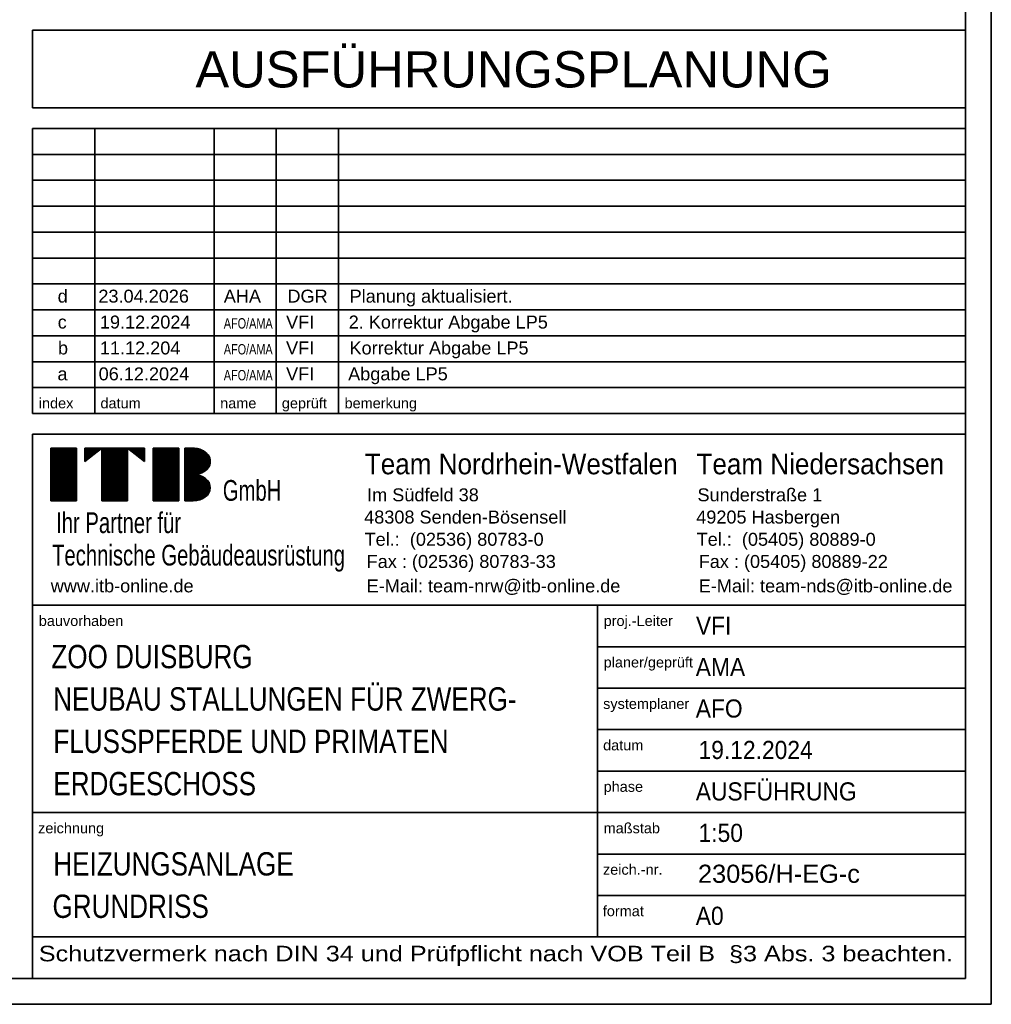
# Model space of a CAD drawing. Extents: x 199 to 1388, y 138 to 979.
# Tile 134 of 155: x 1201 to 1388, y 138 to 328. Entities that reach past the tile are written whole.
import ezdxf

# ---------------------------------------------------------------- set-up
doc = ezdxf.new("R2010")
doc.units = 0
doc.layers.get('0').update_dxf_attribs({"lineweight": 25})
for name, color, linetype, lineweight in [('Rahmen', 7, 'Continuous', 35), ('X_Rahmen', 7, 'Continuous', 25), ('X_Stempel', 7, 'Continuous', 35)]:
    doc.layers.add(name, color=color, linetype=linetype, lineweight=lineweight)
doc.styles.get("Standard").update_dxf_attribs({"font": 'arial.ttf'})

# ---------------------------------------------------------------- blocks, each defined once
blk = doc.blocks.new('Blockreferenz-A07ET477DI', base_point=(1203.17, 142.99))
at = {"color": 0, "linetype": 'ByBlock', "ltscale": 0.35}
for p, q in [((1383.17, 325.99), (1203.17, 325.99)), ((1203.17, 310.99), (1203.17, 325.99)), ((1383.17, 310.99), (1203.17, 310.99)), ((1383.17, 306.99), (1203.17, 306.99)), ((1203.17, 251.99), (1203.17, 306.99)), ((1215.17, 251.99), (1215.17, 306.99)), ((1238.17, 251.99), (1238.17, 306.99)), ((1250.17, 251.99), (1250.17, 306.99)), ((1262.17, 251.99), (1262.17, 306.99)), ((1383.17, 301.99), (1203.17, 301.99)), ((1383.17, 296.99), (1203.17, 296.99)), ((1383.17, 291.99), (1203.17, 291.99)), ((1383.17, 286.99), (1203.17, 286.99)), ((1383.17, 281.99), (1203.17, 281.99)), ((1383.17, 276.99), (1203.17, 276.99)), ((1383.17, 271.99), (1203.17, 271.99)), ((1383.17, 266.99), (1203.17, 266.99)), ((1383.17, 261.99), (1203.17, 261.99)), ((1383.17, 256.99), (1203.17, 256.99)), ((1383.17, 251.99), (1203.17, 251.99)), ((1383.17, 247.99), (1203.17, 247.99)), ((1203.17, 142.99), (1203.17, 247.99)), ((1383.17, 214.99), (1203.17, 214.99)), ((1312.17, 150.99), (1312.17, 214.99)), ((1383.17, 206.99), (1312.17, 206.99)), ((1383.17, 198.99), (1312.17, 198.99)), ((1383.17, 190.99), (1312.17, 190.99)), ((1383.17, 182.99), (1312.17, 182.99)), ((1383.17, 174.99), (1203.17, 174.99)), ((1383.17, 166.99), (1312.17, 166.99)), ((1383.17, 158.99), (1312.17, 158.99)), ((1383.17, 150.99), (1203.17, 150.99)), ((1383.17, 142.99), (1203.17, 142.99))]:
    blk.add_line(p, q, dxfattribs=at)
at = {"color": 169, "linetype": 'ByBlock', "ltscale": 0.35, "true_color": 0x262f66}
for p, q in [((1206.66, 245.29), (1211.61, 245.29)), ((1206.66, 235.15), (1206.66, 245.29)), ((1206.66, 245.28), (1211.61, 245.28)), ((1206.66, 245.21), (1211.61, 245.21)), ((1206.66, 245.15), (1211.61, 245.15)), ((1211.61, 245.29), (1211.61, 235.15)), ((1213.25, 245.29), (1224.78, 245.29)), ((1213.25, 242.75), (1213.25, 245.29)), ((1216.55, 245.29), (1213.25, 242.75)), ((1213.25, 245.28), (1216.54, 245.28)), ((1213.25, 245.21), (1216.45, 245.21)), ((1213.25, 245.15), (1216.37, 245.15)), ((1216.55, 235.15), (1216.55, 245.29)), ((1216.55, 235.15), (1216.55, 245.29)), ((1216.55, 245.28), (1221.49, 245.28)), ((1216.55, 245.21), (1221.49, 245.21)), ((1216.55, 245.15), (1221.49, 245.15)), ((1221.49, 245.29), (1221.49, 235.15)), ((1224.78, 242.75), (1221.49, 245.29)), ((1224.78, 242.75), (1221.49, 245.29)), ((1221.5, 245.28), (1224.78, 245.28)), ((1221.58, 245.21), (1224.78, 245.21)), ((1221.67, 245.15), (1224.78, 245.15)), ((1224.78, 245.29), (1224.78, 242.75)), ((1226.43, 245.29), (1231.37, 245.29)), ((1226.43, 235.15), (1226.43, 245.29)), ((1226.43, 245.28), (1231.37, 245.28)), ((1226.43, 245.21), (1231.37, 245.21)), ((1226.43, 245.15), (1231.37, 245.15)), ((1231.37, 245.29), (1231.37, 235.15)), ((1232.53, 245.29), (1234.17, 245.29)), ((1232.53, 235.15), (1232.53, 245.29)), ((1232.53, 245.28), (1234.41, 245.28)), ((1232.53, 245.21), (1234.96, 245.21)), ((1232.53, 245.15), (1235.25, 245.15)), ((1206.66, 245.08), (1211.61, 245.08)), ((1206.66, 245.02), (1211.61, 245.02)), ((1206.66, 244.95), (1211.61, 244.95)), ((1206.66, 244.88), (1211.61, 244.88)), ((1206.66, 244.82), (1211.61, 244.82)), ((1206.66, 244.75), (1211.61, 244.75)), ((1206.66, 244.69), (1211.61, 244.69)), ((1206.66, 244.62), (1211.61, 244.62)), ((1206.66, 244.55), (1211.61, 244.55)), ((1206.66, 244.49), (1211.61, 244.49)), ((1206.66, 244.42), (1211.61, 244.42)), ((1206.66, 244.36), (1211.61, 244.36)), ((1206.66, 244.29), (1211.61, 244.29)), ((1206.66, 244.22), (1211.61, 244.22)), ((1206.66, 244.16), (1211.61, 244.16)), ((1206.66, 244.09), (1211.61, 244.09)), ((1206.66, 244.03), (1211.61, 244.03)), ((1206.66, 243.96), (1211.61, 243.96)), ((1206.66, 243.89), (1211.61, 243.89)), ((1206.66, 243.83), (1211.61, 243.83)), ((1206.66, 243.76), (1211.61, 243.76)), ((1206.66, 243.7), (1211.61, 243.7)), ((1206.66, 243.63), (1211.61, 243.63)), ((1206.66, 243.56), (1211.61, 243.56)), ((1206.66, 243.5), (1211.61, 243.5)), ((1206.66, 243.43), (1211.61, 243.43)), ((1206.66, 243.37), (1211.61, 243.37)), ((1206.66, 243.3), (1211.61, 243.3)), ((1206.66, 243.23), (1211.61, 243.23)), ((1213.25, 245.08), (1216.28, 245.08)), ((1213.25, 245.02), (1216.2, 245.02)), ((1213.25, 244.95), (1216.11, 244.95)), ((1213.25, 244.88), (1216.02, 244.88)), ((1213.25, 244.82), (1215.94, 244.82)), ((1213.25, 244.75), (1215.85, 244.75)), ((1213.25, 244.69), (1215.77, 244.69)), ((1213.25, 244.62), (1215.68, 244.62)), ((1213.25, 244.55), (1215.6, 244.55)), ((1213.25, 244.49), (1215.51, 244.49)), ((1213.25, 244.42), (1215.42, 244.42)), ((1213.25, 244.36), (1215.34, 244.36)), ((1213.25, 244.29), (1215.25, 244.29)), ((1213.25, 244.22), (1215.17, 244.22)), ((1213.25, 244.16), (1215.08, 244.16)), ((1213.25, 244.09), (1214.99, 244.09)), ((1213.25, 244.03), (1214.91, 244.03)), ((1213.25, 243.96), (1214.82, 243.96)), ((1213.25, 243.89), (1214.74, 243.89)), ((1213.25, 243.83), (1214.65, 243.83)), ((1213.25, 243.76), (1214.57, 243.76)), ((1213.25, 243.7), (1214.48, 243.7)), ((1213.25, 243.63), (1214.39, 243.63)), ((1213.25, 243.56), (1214.31, 243.56)), ((1213.25, 243.5), (1214.22, 243.5)), ((1213.25, 243.43), (1214.14, 243.43)), ((1213.25, 243.37), (1214.05, 243.37)), ((1213.25, 243.3), (1213.96, 243.3)), ((1213.25, 243.23), (1213.88, 243.23)), ((1216.55, 245.08), (1221.49, 245.08)), ((1216.55, 245.02), (1221.49, 245.02)), ((1216.55, 244.95), (1221.49, 244.95)), ((1216.55, 244.88), (1221.49, 244.88)), ((1216.55, 244.82), (1221.49, 244.82)), ((1216.55, 244.75), (1221.49, 244.75)), ((1216.55, 244.69), (1221.49, 244.69)), ((1216.55, 244.62), (1221.49, 244.62)), ((1216.55, 244.55), (1221.49, 244.55)), ((1216.55, 244.49), (1221.49, 244.49)), ((1216.55, 244.42), (1221.49, 244.42)), ((1216.55, 244.36), (1221.49, 244.36)), ((1216.55, 244.29), (1221.49, 244.29)), ((1216.55, 244.22), (1221.49, 244.22)), ((1216.55, 244.16), (1221.49, 244.16)), ((1216.55, 244.09), (1221.49, 244.09)), ((1216.55, 244.03), (1221.49, 244.03)), ((1216.55, 243.96), (1221.49, 243.96)), ((1216.55, 243.89), (1221.49, 243.89)), ((1216.55, 243.83), (1221.49, 243.83)), ((1216.55, 243.76), (1221.49, 243.76)), ((1216.55, 243.7), (1221.49, 243.7)), ((1216.55, 243.63), (1221.49, 243.63)), ((1216.55, 243.56), (1221.49, 243.56)), ((1216.55, 243.5), (1221.49, 243.5)), ((1216.55, 243.43), (1221.49, 243.43)), ((1216.55, 243.37), (1221.49, 243.37)), ((1216.55, 243.3), (1221.49, 243.3)), ((1216.55, 243.23), (1221.49, 243.23)), ((1221.76, 245.08), (1224.78, 245.08)), ((1221.84, 245.02), (1224.78, 245.02)), ((1221.93, 244.95), (1224.78, 244.95)), ((1222.01, 244.88), (1224.78, 244.88)), ((1222.1, 244.82), (1224.78, 244.82)), ((1222.18, 244.75), (1224.78, 244.75)), ((1222.27, 244.69), (1224.78, 244.69)), ((1222.36, 244.62), (1224.78, 244.62)), ((1222.44, 244.55), (1224.78, 244.55)), ((1222.53, 244.49), (1224.78, 244.49)), ((1222.61, 244.42), (1224.78, 244.42)), ((1222.7, 244.36), (1224.78, 244.36)), ((1222.79, 244.29), (1224.78, 244.29)), ((1222.87, 244.22), (1224.78, 244.22)), ((1222.96, 244.16), (1224.78, 244.16)), ((1223.04, 244.09), (1224.78, 244.09)), ((1223.13, 244.03), (1224.78, 244.03)), ((1223.21, 243.96), (1224.78, 243.96)), ((1223.3, 243.89), (1224.78, 243.89)), ((1223.39, 243.83), (1224.78, 243.83)), ((1223.47, 243.76), (1224.78, 243.76)), ((1223.56, 243.7), (1224.78, 243.7)), ((1223.64, 243.63), (1224.78, 243.63)), ((1223.73, 243.56), (1224.78, 243.56)), ((1223.81, 243.5), (1224.78, 243.5)), ((1223.9, 243.43), (1224.78, 243.43)), ((1223.99, 243.37), (1224.78, 243.37)), ((1224.07, 243.3), (1224.78, 243.3)), ((1224.16, 243.23), (1224.78, 243.23)), ((1226.43, 245.08), (1231.37, 245.08)), ((1226.43, 245.02), (1231.37, 245.02)), ((1226.43, 244.95), (1231.37, 244.95)), ((1226.43, 244.88), (1231.37, 244.88)), ((1226.43, 244.82), (1231.37, 244.82)), ((1226.43, 244.75), (1231.37, 244.75)), ((1226.43, 244.69), (1231.37, 244.69)), ((1226.43, 244.62), (1231.37, 244.62)), ((1226.43, 244.55), (1231.37, 244.55)), ((1226.43, 244.49), (1231.37, 244.49)), ((1226.43, 244.42), (1231.37, 244.42)), ((1226.43, 244.36), (1231.37, 244.36)), ((1226.43, 244.29), (1231.37, 244.29)), ((1226.43, 244.22), (1231.37, 244.22)), ((1226.43, 244.16), (1231.37, 244.16)), ((1226.43, 244.09), (1231.37, 244.09)), ((1226.43, 244.03), (1231.37, 244.03)), ((1226.43, 243.96), (1231.37, 243.96)), ((1226.43, 243.89), (1231.37, 243.89)), ((1226.43, 243.83), (1231.37, 243.83)), ((1226.43, 243.76), (1231.37, 243.76)), ((1226.43, 243.7), (1231.37, 243.7)), ((1226.43, 243.63), (1231.37, 243.63)), ((1226.43, 243.56), (1231.37, 243.56)), ((1226.43, 243.5), (1231.37, 243.5)), ((1226.43, 243.43), (1231.37, 243.43)), ((1226.43, 243.37), (1231.37, 243.37)), ((1226.43, 243.3), (1231.37, 243.3)), ((1226.43, 243.23), (1231.37, 243.23)), ((1232.53, 245.08), (1235.47, 245.08)), ((1232.53, 245.02), (1235.66, 245.02)), ((1232.53, 244.95), (1235.82, 244.95)), ((1232.53, 244.88), (1235.96, 244.88)), ((1232.53, 244.82), (1236.08, 244.82)), ((1232.53, 244.75), (1236.2, 244.75)), ((1232.53, 244.69), (1236.3, 244.69)), ((1232.53, 244.62), (1236.4, 244.62)), ((1232.53, 244.55), (1236.49, 244.55)), ((1232.53, 244.49), (1236.57, 244.49)), ((1232.53, 244.42), (1236.65, 244.42)), ((1232.53, 244.36), (1236.73, 244.36)), ((1232.53, 244.29), (1236.79, 244.29)), ((1232.53, 244.22), (1236.86, 244.22)), ((1232.53, 244.16), (1236.92, 244.16)), ((1232.53, 244.09), (1236.97, 244.09)), ((1232.53, 244.03), (1237.02, 244.03)), ((1232.53, 243.96), (1237.07, 243.96)), ((1232.53, 243.89), (1237.12, 243.89)), ((1232.53, 243.83), (1237.16, 243.83)), ((1232.53, 243.76), (1237.2, 243.76)), ((1232.53, 243.7), (1237.23, 243.7)), ((1232.53, 243.63), (1237.27, 243.63)), ((1232.53, 243.56), (1237.3, 243.56)), ((1232.53, 243.5), (1237.32, 243.5)), ((1232.53, 243.43), (1237.35, 243.43)), ((1232.53, 243.37), (1237.37, 243.37)), ((1232.53, 243.3), (1237.39, 243.3)), ((1232.53, 243.23), (1237.41, 243.23)), ((1206.66, 243.17), (1211.61, 243.17)), ((1206.66, 243.1), (1211.61, 243.1)), ((1206.66, 243.04), (1211.61, 243.04)), ((1206.66, 242.97), (1211.61, 242.97)), ((1206.66, 242.9), (1211.61, 242.9)), ((1206.66, 242.84), (1211.61, 242.84)), ((1206.66, 242.77), (1211.61, 242.77)), ((1206.66, 242.71), (1211.61, 242.71)), ((1206.66, 242.64), (1211.61, 242.64)), ((1206.66, 242.57), (1211.61, 242.57)), ((1206.66, 242.51), (1211.61, 242.51)), ((1206.66, 242.44), (1211.61, 242.44)), ((1206.66, 242.38), (1211.61, 242.38)), ((1206.66, 242.31), (1211.61, 242.31)), ((1206.66, 242.24), (1211.61, 242.24)), ((1206.66, 242.18), (1211.61, 242.18)), ((1206.66, 242.11), (1211.61, 242.11)), ((1206.66, 242.05), (1211.61, 242.05)), ((1206.66, 241.98), (1211.61, 241.98)), ((1206.66, 241.91), (1211.61, 241.91)), ((1206.66, 241.85), (1211.61, 241.85)), ((1206.66, 241.78), (1211.61, 241.78)), ((1206.66, 241.72), (1211.61, 241.72)), ((1206.66, 241.65), (1211.61, 241.65)), ((1206.66, 241.58), (1211.61, 241.58)), ((1206.66, 241.52), (1211.61, 241.52)), ((1206.66, 241.45), (1211.61, 241.45)), ((1206.66, 241.39), (1211.61, 241.39)), ((1206.66, 241.32), (1211.61, 241.32)), ((1213.25, 243.17), (1213.79, 243.17)), ((1213.25, 243.1), (1213.71, 243.1)), ((1213.25, 243.04), (1213.62, 243.04)), ((1213.25, 242.97), (1213.54, 242.97)), ((1213.25, 242.9), (1213.45, 242.9)), ((1213.25, 242.84), (1213.36, 242.84)), ((1213.25, 242.77), (1213.28, 242.77)), ((1216.55, 243.17), (1221.49, 243.17)), ((1216.55, 243.1), (1221.49, 243.1)), ((1216.55, 243.04), (1221.49, 243.04)), ((1216.55, 242.97), (1221.49, 242.97)), ((1216.55, 242.9), (1221.49, 242.9)), ((1216.55, 242.84), (1221.49, 242.84)), ((1216.55, 242.77), (1221.49, 242.77)), ((1216.55, 242.71), (1221.49, 242.71)), ((1216.55, 242.64), (1221.49, 242.64)), ((1216.55, 242.57), (1221.49, 242.57)), ((1216.55, 242.51), (1221.49, 242.51)), ((1216.55, 242.44), (1221.49, 242.44)), ((1216.55, 242.38), (1221.49, 242.38)), ((1216.55, 242.31), (1221.49, 242.31)), ((1216.55, 242.24), (1221.49, 242.24)), ((1216.55, 242.18), (1221.49, 242.18)), ((1216.55, 242.11), (1221.49, 242.11)), ((1216.55, 242.05), (1221.49, 242.05)), ((1216.55, 241.98), (1221.49, 241.98)), ((1216.55, 241.91), (1221.49, 241.91)), ((1216.55, 241.85), (1221.49, 241.85)), ((1216.55, 241.78), (1221.49, 241.78)), ((1216.55, 241.72), (1221.49, 241.72)), ((1216.55, 241.65), (1221.49, 241.65)), ((1216.55, 241.58), (1221.49, 241.58)), ((1216.55, 241.52), (1221.49, 241.52)), ((1216.55, 241.45), (1221.49, 241.45)), ((1216.55, 241.39), (1221.49, 241.39)), ((1216.55, 241.32), (1221.49, 241.32)), ((1224.24, 243.17), (1224.78, 243.17)), ((1224.33, 243.1), (1224.78, 243.1)), ((1224.42, 243.04), (1224.78, 243.04)), ((1224.5, 242.97), (1224.78, 242.97)), ((1224.59, 242.9), (1224.78, 242.9)), ((1224.67, 242.84), (1224.78, 242.84)), ((1224.76, 242.77), (1224.78, 242.77)), ((1226.43, 243.17), (1231.37, 243.17)), ((1226.43, 243.1), (1231.37, 243.1)), ((1226.43, 243.04), (1231.37, 243.04)), ((1226.43, 242.97), (1231.37, 242.97)), ((1226.43, 242.9), (1231.37, 242.9)), ((1226.43, 242.84), (1231.37, 242.84)), ((1226.43, 242.77), (1231.37, 242.77)), ((1226.43, 242.71), (1231.37, 242.71)), ((1226.43, 242.64), (1231.37, 242.64)), ((1226.43, 242.57), (1231.37, 242.57)), ((1226.43, 242.51), (1231.37, 242.51)), ((1226.43, 242.44), (1231.37, 242.44)), ((1226.43, 242.38), (1231.37, 242.38)), ((1226.43, 242.31), (1231.37, 242.31)), ((1226.43, 242.24), (1231.37, 242.24)), ((1226.43, 242.18), (1231.37, 242.18)), ((1226.43, 242.11), (1231.37, 242.11)), ((1226.43, 242.05), (1231.37, 242.05)), ((1226.43, 241.98), (1231.37, 241.98)), ((1226.43, 241.91), (1231.37, 241.91)), ((1226.43, 241.85), (1231.37, 241.85)), ((1226.43, 241.78), (1231.37, 241.78)), ((1226.43, 241.72), (1231.37, 241.72)), ((1226.43, 241.65), (1231.37, 241.65)), ((1226.43, 241.58), (1231.37, 241.58)), ((1226.43, 241.52), (1231.37, 241.52)), ((1226.43, 241.45), (1231.37, 241.45)), ((1226.43, 241.39), (1231.37, 241.39)), ((1226.43, 241.32), (1231.37, 241.32)), ((1232.53, 243.17), (1237.42, 243.17)), ((1232.53, 243.1), (1237.44, 243.1)), ((1232.53, 243.04), (1237.45, 243.04)), ((1232.53, 242.97), (1237.46, 242.97)), ((1232.53, 242.9), (1237.46, 242.9)), ((1232.53, 242.84), (1237.47, 242.84)), ((1232.53, 242.77), (1237.47, 242.77)), ((1232.53, 242.71), (1237.47, 242.71)), ((1232.53, 242.64), (1237.47, 242.64)), ((1232.53, 242.57), (1237.46, 242.57)), ((1232.53, 242.51), (1237.45, 242.51)), ((1232.53, 242.44), (1237.44, 242.44)), ((1232.53, 242.38), (1237.43, 242.38)), ((1232.53, 242.31), (1237.42, 242.31)), ((1232.53, 242.24), (1237.4, 242.24)), ((1232.53, 242.18), (1237.38, 242.18)), ((1232.53, 242.11), (1237.36, 242.11)), ((1232.53, 242.05), (1237.34, 242.05)), ((1232.53, 241.98), (1237.31, 241.98)), ((1232.53, 241.91), (1237.28, 241.91)), ((1232.53, 241.85), (1237.25, 241.85)), ((1232.53, 241.78), (1237.22, 241.78)), ((1232.53, 241.72), (1237.18, 241.72)), ((1232.53, 241.65), (1237.14, 241.65)), ((1232.53, 241.58), (1237.1, 241.58)), ((1232.53, 241.52), (1237.05, 241.52)), ((1232.53, 241.45), (1237, 241.45)), ((1232.53, 241.39), (1236.95, 241.39)), ((1232.53, 241.32), (1236.89, 241.32)), ((1206.66, 241.25), (1211.61, 241.25)), ((1206.66, 241.19), (1211.61, 241.19)), ((1206.66, 241.12), (1211.61, 241.12)), ((1206.66, 241.06), (1211.61, 241.06)), ((1206.66, 240.99), (1211.61, 240.99)), ((1206.66, 240.92), (1211.61, 240.92)), ((1206.66, 240.86), (1211.61, 240.86)), ((1206.66, 240.79), (1211.61, 240.79)), ((1206.66, 240.73), (1211.61, 240.73)), ((1206.66, 240.66), (1211.61, 240.66)), ((1206.66, 240.59), (1211.61, 240.59)), ((1206.66, 240.53), (1211.61, 240.53)), ((1206.66, 240.46), (1211.61, 240.46)), ((1206.66, 240.4), (1211.61, 240.4)), ((1206.66, 240.33), (1211.61, 240.33)), ((1206.66, 240.26), (1211.61, 240.26)), ((1206.66, 240.2), (1211.61, 240.2)), ((1206.66, 240.13), (1211.61, 240.13)), ((1206.66, 240.07), (1211.61, 240.07)), ((1206.66, 240), (1211.61, 240)), ((1206.66, 239.93), (1211.61, 239.93)), ((1206.66, 239.87), (1211.61, 239.87)), ((1206.66, 239.8), (1211.61, 239.8)), ((1206.66, 239.74), (1211.61, 239.74)), ((1206.66, 239.67), (1211.61, 239.67)), ((1206.66, 239.6), (1211.61, 239.6)), ((1206.66, 239.54), (1211.61, 239.54)), ((1206.66, 239.47), (1211.61, 239.47)), ((1206.66, 239.41), (1211.61, 239.41)), ((1216.55, 241.25), (1221.49, 241.25)), ((1216.55, 241.19), (1221.49, 241.19)), ((1216.55, 241.12), (1221.49, 241.12)), ((1216.55, 241.06), (1221.49, 241.06)), ((1216.55, 240.99), (1221.49, 240.99)), ((1216.55, 240.92), (1221.49, 240.92)), ((1216.55, 240.86), (1221.49, 240.86)), ((1216.55, 240.79), (1221.49, 240.79)), ((1216.55, 240.73), (1221.49, 240.73)), ((1216.55, 240.66), (1221.49, 240.66)), ((1216.55, 240.59), (1221.49, 240.59)), ((1216.55, 240.53), (1221.49, 240.53)), ((1216.55, 240.46), (1221.49, 240.46)), ((1216.55, 240.4), (1221.49, 240.4)), ((1216.55, 240.33), (1221.49, 240.33)), ((1216.55, 240.26), (1221.49, 240.26)), ((1216.55, 240.2), (1221.49, 240.2)), ((1216.55, 240.13), (1221.49, 240.13)), ((1216.55, 240.07), (1221.49, 240.07)), ((1216.55, 240), (1221.49, 240)), ((1216.55, 239.93), (1221.49, 239.93)), ((1216.55, 239.87), (1221.49, 239.87)), ((1216.55, 239.8), (1221.49, 239.8)), ((1216.55, 239.74), (1221.49, 239.74)), ((1216.55, 239.67), (1221.49, 239.67)), ((1216.55, 239.6), (1221.49, 239.6)), ((1216.55, 239.54), (1221.49, 239.54)), ((1216.55, 239.47), (1221.49, 239.47)), ((1216.55, 239.41), (1221.49, 239.41)), ((1226.43, 241.25), (1231.37, 241.25)), ((1226.43, 241.19), (1231.37, 241.19)), ((1226.43, 241.12), (1231.37, 241.12)), ((1226.43, 241.06), (1231.37, 241.06)), ((1226.43, 240.99), (1231.37, 240.99)), ((1226.43, 240.92), (1231.37, 240.92)), ((1226.43, 240.86), (1231.37, 240.86)), ((1226.43, 240.79), (1231.37, 240.79)), ((1226.43, 240.73), (1231.37, 240.73)), ((1226.43, 240.66), (1231.37, 240.66)), ((1226.43, 240.59), (1231.37, 240.59)), ((1226.43, 240.53), (1231.37, 240.53)), ((1226.43, 240.46), (1231.37, 240.46)), ((1226.43, 240.4), (1231.37, 240.4)), ((1226.43, 240.33), (1231.37, 240.33)), ((1226.43, 240.26), (1231.37, 240.26)), ((1226.43, 240.2), (1231.37, 240.2)), ((1226.43, 240.13), (1231.37, 240.13)), ((1226.43, 240.07), (1231.37, 240.07)), ((1226.43, 240), (1231.37, 240)), ((1226.43, 239.93), (1231.37, 239.93)), ((1226.43, 239.87), (1231.37, 239.87)), ((1226.43, 239.8), (1231.37, 239.8)), ((1226.43, 239.74), (1231.37, 239.74)), ((1226.43, 239.67), (1231.37, 239.67)), ((1226.43, 239.6), (1231.37, 239.6)), ((1226.43, 239.54), (1231.37, 239.54)), ((1226.43, 239.47), (1231.37, 239.47)), ((1226.43, 239.41), (1231.37, 239.41)), ((1232.53, 241.25), (1236.83, 241.25)), ((1232.53, 241.19), (1236.77, 241.19)), ((1232.53, 241.12), (1236.7, 241.12)), ((1232.53, 241.06), (1236.62, 241.06)), ((1232.53, 240.99), (1236.54, 240.99)), ((1232.53, 240.92), (1236.46, 240.92)), ((1232.53, 240.86), (1236.36, 240.86)), ((1232.53, 240.79), (1236.26, 240.79)), ((1232.53, 240.73), (1236.15, 240.73)), ((1232.53, 240.66), (1236.03, 240.66)), ((1232.53, 240.59), (1235.9, 240.59)), ((1232.53, 240.53), (1235.75, 240.53)), ((1232.53, 240.46), (1235.59, 240.46)), ((1232.53, 240.4), (1235.39, 240.4)), ((1232.53, 240.33), (1235.14, 240.33)), ((1232.53, 240.26), (1234.8, 240.26)), ((1232.53, 240.2), (1234.59, 240.2)), ((1232.53, 240.13), (1235.02, 240.13)), ((1232.53, 240.07), (1235.3, 240.07)), ((1232.53, 240), (1235.51, 240)), ((1232.53, 239.93), (1235.69, 239.93)), ((1232.53, 239.87), (1235.84, 239.87)), ((1232.53, 239.8), (1235.98, 239.8)), ((1232.53, 239.74), (1236.11, 239.74)), ((1232.53, 239.67), (1236.22, 239.67)), ((1232.53, 239.6), (1236.32, 239.6)), ((1232.53, 239.54), (1236.42, 239.54)), ((1232.53, 239.47), (1236.51, 239.47)), ((1232.53, 239.41), (1236.59, 239.41)), ((1206.66, 239.34), (1211.61, 239.34)), ((1206.66, 239.27), (1211.61, 239.27)), ((1206.66, 239.21), (1211.61, 239.21)), ((1206.66, 239.14), (1211.61, 239.14)), ((1206.66, 239.08), (1211.61, 239.08)), ((1206.66, 239.01), (1211.61, 239.01)), ((1206.66, 238.94), (1211.61, 238.94)), ((1206.66, 238.88), (1211.61, 238.88)), ((1206.66, 238.81), (1211.61, 238.81)), ((1206.66, 238.75), (1211.61, 238.75)), ((1206.66, 238.68), (1211.61, 238.68)), ((1206.66, 238.61), (1211.61, 238.61)), ((1206.66, 238.55), (1211.61, 238.55)), ((1206.66, 238.48), (1211.61, 238.48)), ((1206.66, 238.42), (1211.61, 238.42)), ((1206.66, 238.35), (1211.61, 238.35)), ((1206.66, 238.28), (1211.61, 238.28)), ((1206.66, 238.22), (1211.61, 238.22)), ((1206.66, 238.15), (1211.61, 238.15)), ((1206.66, 238.09), (1211.61, 238.09)), ((1206.66, 238.02), (1211.61, 238.02)), ((1206.66, 237.95), (1211.61, 237.95)), ((1206.66, 237.89), (1211.61, 237.89)), ((1206.66, 237.82), (1211.61, 237.82)), ((1206.66, 237.76), (1211.61, 237.76)), ((1206.66, 237.69), (1211.61, 237.69)), ((1206.66, 237.62), (1211.61, 237.62)), ((1206.66, 237.56), (1211.61, 237.56)), ((1216.55, 239.34), (1221.49, 239.34)), ((1216.55, 239.27), (1221.49, 239.27)), ((1216.55, 239.21), (1221.49, 239.21)), ((1216.55, 239.14), (1221.49, 239.14)), ((1216.55, 239.08), (1221.49, 239.08)), ((1216.55, 239.01), (1221.49, 239.01)), ((1216.55, 238.94), (1221.49, 238.94)), ((1216.55, 238.88), (1221.49, 238.88)), ((1216.55, 238.81), (1221.49, 238.81)), ((1216.55, 238.75), (1221.49, 238.75)), ((1216.55, 238.68), (1221.49, 238.68)), ((1216.55, 238.61), (1221.49, 238.61)), ((1216.55, 238.55), (1221.49, 238.55)), ((1216.55, 238.48), (1221.49, 238.48)), ((1216.55, 238.42), (1221.49, 238.42)), ((1216.55, 238.35), (1221.49, 238.35)), ((1216.55, 238.28), (1221.49, 238.28)), ((1216.55, 238.22), (1221.49, 238.22)), ((1216.55, 238.15), (1221.49, 238.15)), ((1216.55, 238.09), (1221.49, 238.09)), ((1216.55, 238.02), (1221.49, 238.02)), ((1216.55, 237.95), (1221.49, 237.95)), ((1216.55, 237.89), (1221.49, 237.89)), ((1216.55, 237.82), (1221.49, 237.82)), ((1216.55, 237.76), (1221.49, 237.76)), ((1216.55, 237.69), (1221.49, 237.69)), ((1216.55, 237.62), (1221.49, 237.62)), ((1216.55, 237.56), (1221.49, 237.56)), ((1226.43, 239.34), (1231.37, 239.34)), ((1226.43, 239.27), (1231.37, 239.27)), ((1226.43, 239.21), (1231.37, 239.21)), ((1226.43, 239.14), (1231.37, 239.14)), ((1226.43, 239.08), (1231.37, 239.08)), ((1226.43, 239.01), (1231.37, 239.01)), ((1226.43, 238.94), (1231.37, 238.94)), ((1226.43, 238.88), (1231.37, 238.88)), ((1226.43, 238.81), (1231.37, 238.81)), ((1226.43, 238.75), (1231.37, 238.75)), ((1226.43, 238.68), (1231.37, 238.68)), ((1226.43, 238.61), (1231.37, 238.61)), ((1226.43, 238.55), (1231.37, 238.55)), ((1226.43, 238.48), (1231.37, 238.48)), ((1226.43, 238.42), (1231.37, 238.42)), ((1226.43, 238.35), (1231.37, 238.35)), ((1226.43, 238.28), (1231.37, 238.28)), ((1226.43, 238.22), (1231.37, 238.22)), ((1226.43, 238.15), (1231.37, 238.15)), ((1226.43, 238.09), (1231.37, 238.09)), ((1226.43, 238.02), (1231.37, 238.02)), ((1226.43, 237.95), (1231.37, 237.95)), ((1226.43, 237.89), (1231.37, 237.89)), ((1226.43, 237.82), (1231.37, 237.82)), ((1226.43, 237.76), (1231.37, 237.76)), ((1226.43, 237.69), (1231.37, 237.69)), ((1226.43, 237.62), (1231.37, 237.62)), ((1226.43, 237.56), (1231.37, 237.56)), ((1232.53, 239.34), (1236.67, 239.34)), ((1232.53, 239.27), (1236.74, 239.27)), ((1232.53, 239.21), (1236.81, 239.21)), ((1232.53, 239.14), (1236.87, 239.14)), ((1232.53, 239.08), (1236.93, 239.08)), ((1232.53, 239.01), (1236.98, 239.01)), ((1232.53, 238.94), (1237.03, 238.94)), ((1232.53, 238.88), (1237.08, 238.88)), ((1232.53, 238.81), (1237.12, 238.81)), ((1232.53, 238.75), (1237.17, 238.75)), ((1232.53, 238.68), (1237.2, 238.68)), ((1232.53, 238.61), (1237.24, 238.61)), ((1232.53, 238.55), (1237.27, 238.55)), ((1232.53, 238.48), (1237.3, 238.48)), ((1232.53, 238.42), (1237.33, 238.42)), ((1232.53, 238.35), (1237.35, 238.35)), ((1232.53, 238.28), (1237.38, 238.28)), ((1232.53, 238.22), (1237.39, 238.22)), ((1232.53, 238.15), (1237.41, 238.15)), ((1232.53, 238.09), (1237.43, 238.09)), ((1232.53, 238.02), (1237.44, 238.02)), ((1232.53, 237.95), (1237.45, 237.95)), ((1232.53, 237.89), (1237.46, 237.89)), ((1232.53, 237.82), (1237.46, 237.82)), ((1232.53, 237.76), (1237.47, 237.76)), ((1232.53, 237.69), (1237.47, 237.69)), ((1232.53, 237.62), (1237.47, 237.62)), ((1232.53, 237.56), (1237.46, 237.56)), ((1206.66, 237.49), (1211.61, 237.49)), ((1206.66, 237.43), (1211.61, 237.43)), ((1206.66, 237.36), (1211.61, 237.36)), ((1206.66, 237.29), (1211.61, 237.29)), ((1206.66, 237.23), (1211.61, 237.23)), ((1206.66, 237.16), (1211.61, 237.16)), ((1206.66, 237.1), (1211.61, 237.1)), ((1206.66, 237.03), (1211.61, 237.03)), ((1206.66, 236.96), (1211.61, 236.96)), ((1206.66, 236.9), (1211.61, 236.9)), ((1206.66, 236.83), (1211.61, 236.83)), ((1206.66, 236.77), (1211.61, 236.77)), ((1206.66, 236.7), (1211.61, 236.7)), ((1206.66, 236.63), (1211.61, 236.63)), ((1206.66, 236.57), (1211.61, 236.57)), ((1206.66, 236.5), (1211.61, 236.5)), ((1206.66, 236.44), (1211.61, 236.44)), ((1206.66, 236.37), (1211.61, 236.37)), ((1206.66, 236.3), (1211.61, 236.3)), ((1206.66, 236.24), (1211.61, 236.24)), ((1206.66, 236.17), (1211.61, 236.17)), ((1206.66, 236.11), (1211.61, 236.11)), ((1206.66, 236.04), (1211.61, 236.04)), ((1206.66, 235.97), (1211.61, 235.97)), ((1206.66, 235.91), (1211.61, 235.91)), ((1206.66, 235.84), (1211.61, 235.84)), ((1206.66, 235.78), (1211.61, 235.78)), ((1206.66, 235.71), (1211.61, 235.71)), ((1206.66, 235.64), (1211.61, 235.64)), ((1216.55, 237.49), (1221.49, 237.49)), ((1216.55, 237.43), (1221.49, 237.43)), ((1216.55, 237.36), (1221.49, 237.36)), ((1216.55, 237.29), (1221.49, 237.29)), ((1216.55, 237.23), (1221.49, 237.23)), ((1216.55, 237.16), (1221.49, 237.16)), ((1216.55, 237.1), (1221.49, 237.1)), ((1216.55, 237.03), (1221.49, 237.03)), ((1216.55, 236.96), (1221.49, 236.96)), ((1216.55, 236.9), (1221.49, 236.9)), ((1216.55, 236.83), (1221.49, 236.83)), ((1216.55, 236.77), (1221.49, 236.77)), ((1216.55, 236.7), (1221.49, 236.7)), ((1216.55, 236.63), (1221.49, 236.63)), ((1216.55, 236.57), (1221.49, 236.57)), ((1216.55, 236.5), (1221.49, 236.5)), ((1216.55, 236.44), (1221.49, 236.44)), ((1216.55, 236.37), (1221.49, 236.37)), ((1216.55, 236.3), (1221.49, 236.3)), ((1216.55, 236.24), (1221.49, 236.24)), ((1216.55, 236.17), (1221.49, 236.17)), ((1216.55, 236.11), (1221.49, 236.11)), ((1216.55, 236.04), (1221.49, 236.04)), ((1216.55, 235.97), (1221.49, 235.97)), ((1216.55, 235.91), (1221.49, 235.91)), ((1216.55, 235.84), (1221.49, 235.84)), ((1216.55, 235.78), (1221.49, 235.78)), ((1216.55, 235.71), (1221.49, 235.71)), ((1216.55, 235.64), (1221.49, 235.64)), ((1226.43, 237.49), (1231.37, 237.49)), ((1226.43, 237.43), (1231.37, 237.43)), ((1226.43, 237.36), (1231.37, 237.36)), ((1226.43, 237.29), (1231.37, 237.29)), ((1226.43, 237.23), (1231.37, 237.23)), ((1226.43, 237.16), (1231.37, 237.16)), ((1226.43, 237.1), (1231.37, 237.1)), ((1226.43, 237.03), (1231.37, 237.03)), ((1226.43, 236.96), (1231.37, 236.96)), ((1226.43, 236.9), (1231.37, 236.9)), ((1226.43, 236.83), (1231.37, 236.83)), ((1226.43, 236.77), (1231.37, 236.77)), ((1226.43, 236.7), (1231.37, 236.7)), ((1226.43, 236.63), (1231.37, 236.63)), ((1226.43, 236.57), (1231.37, 236.57)), ((1226.43, 236.5), (1231.37, 236.5)), ((1226.43, 236.44), (1231.37, 236.44)), ((1226.43, 236.37), (1231.37, 236.37)), ((1226.43, 236.3), (1231.37, 236.3)), ((1226.43, 236.24), (1231.37, 236.24)), ((1226.43, 236.17), (1231.37, 236.17)), ((1226.43, 236.11), (1231.37, 236.11)), ((1226.43, 236.04), (1231.37, 236.04)), ((1226.43, 235.97), (1231.37, 235.97)), ((1226.43, 235.91), (1231.37, 235.91)), ((1226.43, 235.84), (1231.37, 235.84)), ((1226.43, 235.78), (1231.37, 235.78)), ((1226.43, 235.71), (1231.37, 235.71)), ((1226.43, 235.64), (1231.37, 235.64)), ((1232.53, 237.49), (1237.46, 237.49)), ((1232.53, 237.43), (1237.45, 237.43)), ((1232.53, 237.36), (1237.44, 237.36)), ((1232.53, 237.29), (1237.43, 237.29)), ((1232.53, 237.23), (1237.42, 237.23)), ((1232.53, 237.16), (1237.4, 237.16)), ((1232.53, 237.1), (1237.38, 237.1)), ((1232.53, 237.03), (1237.36, 237.03)), ((1232.53, 236.96), (1237.33, 236.96)), ((1232.53, 236.9), (1237.31, 236.9)), ((1232.53, 236.83), (1237.28, 236.83)), ((1232.53, 236.77), (1237.25, 236.77)), ((1232.53, 236.7), (1237.21, 236.7)), ((1232.53, 236.63), (1237.17, 236.63)), ((1232.53, 236.57), (1237.13, 236.57)), ((1232.53, 236.5), (1237.09, 236.5)), ((1232.53, 236.44), (1237.04, 236.44)), ((1232.53, 236.37), (1236.99, 236.37)), ((1232.53, 236.3), (1236.94, 236.3)), ((1232.53, 236.24), (1236.88, 236.24)), ((1232.53, 236.17), (1236.82, 236.17)), ((1232.53, 236.11), (1236.75, 236.11)), ((1232.53, 236.04), (1236.68, 236.04)), ((1232.53, 235.97), (1236.61, 235.97)), ((1232.53, 235.91), (1236.53, 235.91)), ((1232.53, 235.84), (1236.44, 235.84)), ((1232.53, 235.78), (1236.34, 235.78)), ((1232.53, 235.71), (1236.24, 235.71)), ((1232.53, 235.64), (1236.13, 235.64)), ((1206.66, 235.58), (1211.61, 235.58)), ((1206.66, 235.51), (1211.61, 235.51)), ((1206.66, 235.45), (1211.61, 235.45)), ((1206.66, 235.38), (1211.61, 235.38)), ((1206.66, 235.31), (1211.61, 235.31)), ((1206.66, 235.25), (1211.61, 235.25)), ((1206.66, 235.18), (1211.61, 235.18)), ((1211.61, 235.15), (1206.66, 235.15)), ((1216.55, 235.58), (1221.49, 235.58)), ((1216.55, 235.51), (1221.49, 235.51)), ((1216.55, 235.45), (1221.49, 235.45)), ((1216.55, 235.38), (1221.49, 235.38)), ((1216.55, 235.31), (1221.49, 235.31)), ((1216.55, 235.25), (1221.49, 235.25)), ((1216.55, 235.18), (1221.49, 235.18)), ((1221.49, 235.15), (1216.55, 235.15)), ((1221.49, 235.15), (1216.55, 235.15)), ((1226.43, 235.58), (1231.37, 235.58)), ((1226.43, 235.51), (1231.37, 235.51)), ((1226.43, 235.45), (1231.37, 235.45)), ((1226.43, 235.38), (1231.37, 235.38)), ((1226.43, 235.31), (1231.37, 235.31)), ((1226.43, 235.25), (1231.37, 235.25)), ((1226.43, 235.18), (1231.37, 235.18)), ((1231.37, 235.15), (1226.43, 235.15)), ((1232.53, 235.58), (1236.01, 235.58)), ((1232.53, 235.51), (1235.87, 235.51)), ((1232.53, 235.45), (1235.72, 235.45)), ((1232.53, 235.38), (1235.55, 235.38)), ((1232.53, 235.31), (1235.34, 235.31)), ((1232.53, 235.25), (1235.09, 235.25)), ((1232.53, 235.18), (1234.7, 235.18)), ((1234.17, 235.15), (1232.53, 235.15))]:
    blk.add_line(p, q, dxfattribs=at)
at = {"color": 169, "linetype": 'ByBlock', "ltscale": 0.35, "true_color": 0x262f66, "extrusion": (0, 0, -1)}
for centre, start_param in [((1234.17, 242.75), 4.712389), ((1234.17, 237.68), 4.717625)]:
    blk.add_ellipse(centre, major_axis=(3.29, 0), ratio=0.769231, start_param=start_param, end_param=7.853982, dxfattribs=at)
at = {"color": 0, "attachment_point": 1}
for s, insert, char_height in [('{\\fArial;AUSFÜHRUNGSPLANUNG}', (1234.58, 321.91), 7), ('{\\fArial;d}', (1208, 275.89), 2.5), ('{\\fArial;23.04.2026}', (1215.86, 275.89), 2.5), ('{\\fArial;AHA}', (1240.06, 275.89), 2.5), ('{\\fArial;DGR}', (1252.34, 275.89), 2.5), ('{\\fArial;Planung aktualisiert.}', (1264.34, 275.89), 2.5), ('{\\fArial;c}', (1208.01, 270.89), 2.5), ('{\\fArial;19.12.2024}', (1216.15, 270.89), 2.5), ('{\\W0.75;\\fArial;AFO/AMA}', (1240.06, 270.39), 2), ('{\\fArial;VFI}', (1252.08, 270.89), 2.5), ('{\\fArial;2. Korrektur Abgabe LP5}', (1264.16, 270.89), 2.5), ('{\\fArial;b}', (1208.06, 265.89), 2.5), ('{\\fArial;Korrektur Abgabe LP5}', (1264.32, 265.89), 2.5), ('{\\fArial;11.12.204}', (1216.15, 265.89), 2.5), ('{\\W0.75;\\fArial;AFO/AMA}', (1240.06, 265.39), 2), ('{\\fArial;VFI}', (1252.08, 265.89), 2.5), ('{\\fArial;06.12.2024}', (1215.91, 260.89), 2.5), ('{\\W0.75;\\fArial;AFO/AMA}', (1240.06, 260.39), 2), ('{\\fArial;VFI}', (1252.08, 260.89), 2.5), ('{\\fArial;Abgabe LP5}', (1264.06, 260.89), 2.5), ('{\\fArial;a}', (1207.96, 260.89), 2.5), ('{\\fArial;index}', (1204.36, 254.99), 2), ('{\\fArial;datum}', (1216.26, 254.99), 2), ('{\\fArial;geprüft}', (1251.26, 254.99), 2), ('{\\fArial;bemerkung}', (1263.36, 254.99), 2), ('{\\fArial;name}', (1239.36, 254.99), 2), ('{\\W0.9;\\fArial;Team Nordrhein-Westfalen}', (1267.28, 244.26), 4), ('{\\W0.9;\\fArial;Team Niedersachsen}', (1331.28, 244.26), 4), ('{\\W0.7;\\fArial;GmbH}', (1239.87, 239.15), 4), ('{\\fArial;Im Südfeld 38}', (1267.72, 237.55), 2.5), ('{\\fArial;Sunderstraße 1}', (1331.47, 237.55), 2.5), ('{\\W0.7;\\fArial;Ihr Partner für}', (1207.7, 232.92), 4), ('{\\fArial;48308 Senden-Bösensell}', (1267.15, 233.26), 2.5), ('{\\fArial;49205 Hasbergen}', (1331.23, 233.26), 2.5), ('{\\fArial;Tel.:  (02536) 80783-0}', (1267.23, 228.97), 2.5), ('{\\fArial;Tel.:  (05405) 80889-0}', (1331.31, 228.97), 2.5), ('{\\W0.7;\\fArial;Technische Gebäudeausrüstung}', (1206.92, 226.66), 4), ('{\\fArial;Fax : (02536) 80783-33}', (1267.63, 224.69), 2.5), ('{\\fArial;Fax : (05405) 80889-22}', (1331.71, 224.69), 2.5), ('{\\fArial;www.itb-online.de}', (1206.67, 219.98), 2.5), ('{\\fArial;E-Mail: team-nrw@itb-online.de}', (1267.63, 219.98), 2.5), ('{\\fArial;E-Mail: team-nds@itb-online.de}', (1331.71, 219.98), 2.5), ('{\\fArial;bauvorhaben}', (1204.36, 212.99), 2), ('{\\fArial;proj.-Leiter}', (1313.36, 212.99), 2), ('{\\W0.9;\\fArial;VFI}', (1331.17, 212.82), 3.5), ('{\\W0.8;\\fArial;ZOO DUISBURG}', (1206.79, 207.34), 4.5), ('{\\fArial;planer/geprüft}', (1313.36, 204.99), 2), ('{\\W0.9;\\fArial;AMA}', (1331.14, 204.82), 3.5), ('{\\W0.8;\\fArial;NEUBAU STALLUNGEN FÜR ZWERG-}', (1207.14, 199.16), 4.5), ('{\\fArial;systemplaner}', (1313.26, 196.99), 2), ('{\\W0.9;\\fArial;AFO}', (1331.14, 196.82), 3.5), ('{\\W0.8;\\fArial;FLUSSPFERDE UND PRIMATEN}', (1207.17, 190.99), 4.5), ('{\\fArial;datum}', (1313.26, 188.99), 2), ('{\\W0.9;\\fArial;19.12.2024}', (1331.68, 188.82), 3.5), ('{\\W0.8;\\fArial;ERDGESCHOSS }', (1207.17, 182.82), 4.5), ('{\\fArial;phase}', (1313.36, 180.99), 2), ('{\\W0.9;\\fArial;AUSFÜHRUNG}', (1331.14, 180.82), 3.5), ('{\\fArial;zeichnung}', (1204.23, 172.99), 2), ('{\\fArial;maßstab}', (1313.36, 172.99), 2), ('{\\W0.9;\\fArial;1:50}', (1331.68, 172.82), 3.5), ('{\\W0.8;\\fArial;HEIZUNGSANLAGE}', (1207.17, 167.34), 4.5), ('{\\fArial;zeich.-nr.}', (1313.23, 164.99), 2), ('{\\W0.8;\\fArial;GRUNDRISS}', (1207, 159.16), 4.5), ('{\\fArial;format}', (1313.2, 156.99), 2), ('{\\W0.9;\\fArial;A0}', (1331.14, 156.82), 3.5), ('{\\W1.16;\\fArial;Schutzvermerk nach DIN 34 und Prüfpflicht nach VOB Teil B  §3 Abs. 3 beachten.}', (1204.36, 149.28), 3)]:
    blk.add_mtext(s, dxfattribs=dict(at, insert=insert, char_height=char_height))
at = {"color": 0, "linetype": 'ByBlock', "ltscale": 0.35, "insert": (1331.57, 164.93), "char_height": 3.5, "attachment_point": 1}
blk.add_mtext('{\\fArial;23056/H-EG-c}', dxfattribs=at)
blk = doc.blocks.new('Blockreferenz-A07ET47BDI', base_point=(199.17, 137.99))
at = {"layer": 'Rahmen', "color": 0, "linetype": 'ByBlock', "ltscale": 0.35}
for p, q in [((1388.17, 137.99), (1388.17, 978.99)), ((1383.17, 142.99), (1383.17, 973.99)), ((219.17, 142.99), (1383.17, 142.99)), ((199.17, 137.99), (1388.17, 137.99))]:
    blk.add_line(p, q, dxfattribs=at)

msp = doc.modelspace()

# ---------------------------------------------------------------- block references
at = {"layer": 'X_Rahmen', "ltscale": 0.25}
msp.add_blockref('Blockreferenz-A07ET47BDI', (199.17, 137.99), dxfattribs=at)
at = {"layer": 'X_Stempel', "lineweight": -2, "ltscale": 0.13}
msp.add_blockref('Blockreferenz-A07ET477DI', (1203.17, 142.99), dxfattribs=at)

doc.saveas('drawing.dxf')
